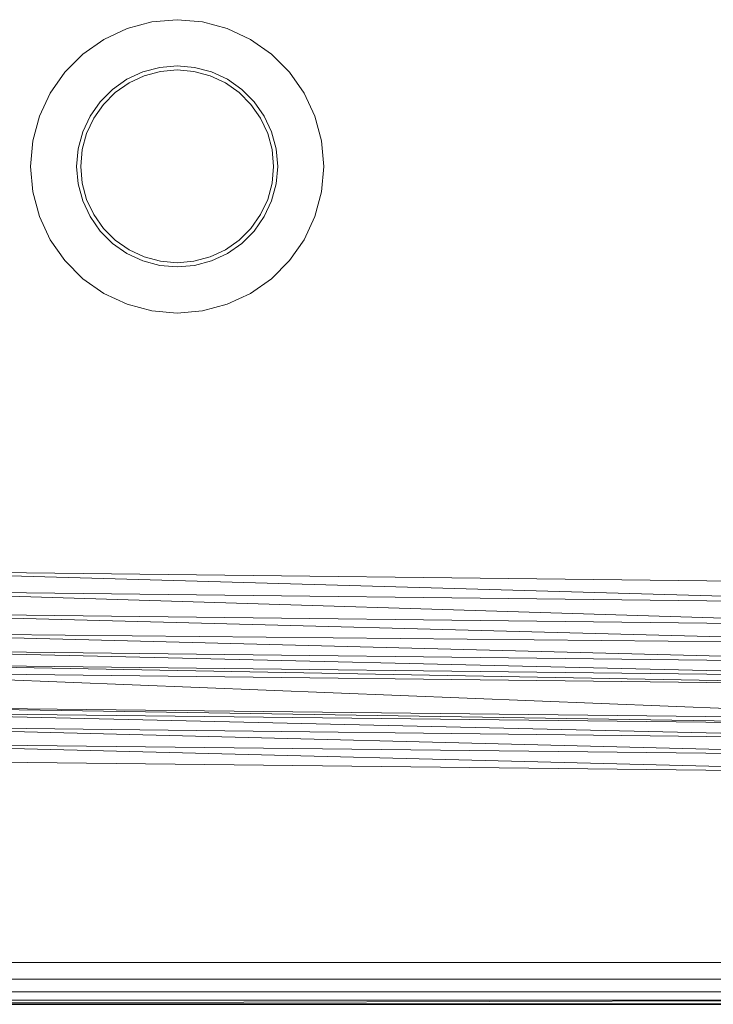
# Model space of a CAD drawing. Header units: metres. Extents: x 391.1 to 427.5, y 12.7 to 28.4.
# Tile 44 of 245: x 409.626 to 409.791, y 14.181 to 14.416. Entities that reach past the tile are written whole.
import ezdxf

# ---------------------------------------------------------------- set-up
doc = ezdxf.new("R2010")
doc.units = ezdxf.units.M
doc.layers.add('01_SUELOS', color=7, linetype='Continuous', lineweight=25, true_color=0x007f00)
for name, color, linetype, lineweight in [('02_MOBILIARIO', 7, 'Continuous', 18), ('A-DETL-____-MBND', 7, 'Continuous', 18), ('A-WALL-____-MCUT', 7, 'Continuous', 25), ('A-WALL-____-OTLN', 7, 'Continuous', 25)]:
    doc.layers.add(name, color=color, linetype=linetype, lineweight=lineweight)

# ---------------------------------------------------------------- blocks, each defined once
blk = doc.blocks.new('Family - LONDR55-XX_ZZ-ARQ-CAA-M3D-Londres55-151093-01_TEL_PS1')
at = {"layer": '01_SUELOS', "color": 9, "true_color": 0xaad4aa}
for p, q in [((0, 0), (26.635, 0)), ((26.635, 0), (0, 0))]:
    blk.add_line(p, q, dxfattribs=at)
blk = doc.blocks.new('Family - Mur PS-2-151177-01_TEL_PS1')
at = {"layer": 'A-DETL-____-MBND', "color": 253, "true_color": 0xaaaaaa}
for p, q in [((31.836, 1.34), (0, 1.34)), ((0, 1.34), (31.836, 1.34))]:
    blk.add_line(p, q, dxfattribs=at)
blk = doc.blocks.new('Family - Mur PS-1-153352-01_TEL_PS1')
at = {"layer": 'A-WALL-____-MCUT', "color": 253, "true_color": 0xaaaaaa}
blk.add_line((16.935, 1.34), (0, 1.34), dxfattribs=at)
at = {"layer": 'A-WALL-____-OTLN', "color": 253, "true_color": 0xaaaaaa}
blk.add_line((16.935, 1.34), (0, 1.34), dxfattribs=at)
blk = doc.blocks.new('Family - Plats de dutxa PS-1-153666-01_TEL_PS1')
at = {"layer": '02_MOBILIARIO', "color": 253, "true_color": 0xaaaaaa}
for p, q in [((0.20392, 0.23469), (0.21, 0.23522)), ((0.20392, 0.23469), (0.21, 0.23522)), ((0.21, 0.23522), (0.21607, 0.23469)), ((0.21, 0.23522), (0.21607, 0.23469)), ((0.1925, 0.23053), (0.19803, 0.23311)), ((0.1925, 0.23053), (0.19803, 0.23311)), ((0.19803, 0.23311), (0.20392, 0.23469)), ((0.19803, 0.23311), (0.20392, 0.23469)), ((0.21607, 0.23469), (0.22197, 0.23311)), ((0.21607, 0.23469), (0.22197, 0.23311)), ((0.22197, 0.23311), (0.2275, 0.23053)), ((0.22197, 0.23311), (0.2275, 0.23053)), ((0.1875, 0.22703), (0.1925, 0.23053)), ((0.1875, 0.22703), (0.1925, 0.23053)), ((0.2275, 0.23053), (0.23249, 0.22703)), ((0.2275, 0.23053), (0.23249, 0.22703)), ((0.18319, 0.22272), (0.1875, 0.22703)), ((0.18319, 0.22272), (0.1875, 0.22703)), ((0.23249, 0.22703), (0.23681, 0.22272)), ((0.23249, 0.22703), (0.23681, 0.22272)), ((0.20583, 0.22385), (0.20179, 0.22277)), ((0.20179, 0.22277), (0.20583, 0.22385)), ((0.21, 0.22422), (0.20583, 0.22385)), ((0.20583, 0.22385), (0.21, 0.22422)), ((0.206, 0.22287), (0.21, 0.22322)), ((0.206, 0.22287), (0.21, 0.22322)), ((0.21416, 0.22385), (0.21, 0.22422)), ((0.21, 0.22422), (0.21416, 0.22385)), ((0.21, 0.22322), (0.21399, 0.22287)), ((0.21, 0.22322), (0.21399, 0.22287)), ((0.21821, 0.22277), (0.21416, 0.22385)), ((0.21416, 0.22385), (0.21821, 0.22277)), ((0.17969, 0.21772), (0.18319, 0.22272)), ((0.17969, 0.21772), (0.18319, 0.22272)), ((0.198, 0.221), (0.19457, 0.2186)), ((0.19457, 0.2186), (0.198, 0.221)), ((0.20179, 0.22277), (0.198, 0.221)), ((0.198, 0.221), (0.20179, 0.22277)), ((0.1985, 0.22014), (0.20213, 0.22183)), ((0.1985, 0.22014), (0.20213, 0.22183)), ((0.20213, 0.22183), (0.206, 0.22287)), ((0.20213, 0.22183), (0.206, 0.22287)), ((0.21399, 0.22287), (0.21786, 0.22183)), ((0.21399, 0.22287), (0.21786, 0.22183)), ((0.21786, 0.22183), (0.2215, 0.22014)), ((0.21786, 0.22183), (0.2215, 0.22014)), ((0.222, 0.221), (0.21821, 0.22277)), ((0.21821, 0.22277), (0.222, 0.221)), ((0.22542, 0.2186), (0.222, 0.221)), ((0.222, 0.221), (0.22542, 0.2186)), ((0.23681, 0.22272), (0.24031, 0.21772)), ((0.23681, 0.22272), (0.24031, 0.21772)), ((0.19457, 0.2186), (0.19161, 0.21565)), ((0.19161, 0.21565), (0.19457, 0.2186)), ((0.19521, 0.21784), (0.1985, 0.22014)), ((0.19521, 0.21784), (0.1985, 0.22014)), ((0.2215, 0.22014), (0.22478, 0.21784)), ((0.2215, 0.22014), (0.22478, 0.21784)), ((0.22838, 0.21565), (0.22542, 0.2186)), ((0.22542, 0.2186), (0.22838, 0.21565)), ((0.17711, 0.21219), (0.17969, 0.21772)), ((0.17711, 0.21219), (0.17969, 0.21772)), ((0.19238, 0.215), (0.19521, 0.21784)), ((0.19238, 0.215), (0.19521, 0.21784)), ((0.22478, 0.21784), (0.22762, 0.215)), ((0.22478, 0.21784), (0.22762, 0.215)), ((0.24031, 0.21772), (0.24289, 0.21219)), ((0.24031, 0.21772), (0.24289, 0.21219)), ((0.19161, 0.21565), (0.18921, 0.21222)), ((0.18921, 0.21222), (0.19161, 0.21565)), ((0.19008, 0.21172), (0.19238, 0.215)), ((0.19008, 0.21172), (0.19238, 0.215)), ((0.22762, 0.215), (0.22992, 0.21172)), ((0.22762, 0.215), (0.22992, 0.21172)), ((0.23078, 0.21222), (0.22838, 0.21565)), ((0.22838, 0.21565), (0.23078, 0.21222)), ((0.17553, 0.2063), (0.17711, 0.21219)), ((0.17553, 0.2063), (0.17711, 0.21219)), ((0.18921, 0.21222), (0.18744, 0.20843)), ((0.18744, 0.20843), (0.18921, 0.21222)), ((0.18838, 0.20809), (0.19008, 0.21172)), ((0.18838, 0.20809), (0.19008, 0.21172)), ((0.22992, 0.21172), (0.23161, 0.20809)), ((0.22992, 0.21172), (0.23161, 0.20809)), ((0.23255, 0.20843), (0.23078, 0.21222)), ((0.23078, 0.21222), (0.23255, 0.20843)), ((0.24289, 0.21219), (0.24447, 0.2063)), ((0.24289, 0.21219), (0.24447, 0.2063)), ((0.18744, 0.20843), (0.18636, 0.20439)), ((0.18636, 0.20439), (0.18744, 0.20843)), ((0.18735, 0.20421), (0.18838, 0.20809)), ((0.18735, 0.20421), (0.18838, 0.20809)), ((0.23161, 0.20809), (0.23265, 0.20421)), ((0.23161, 0.20809), (0.23265, 0.20421)), ((0.23363, 0.20439), (0.23255, 0.20843)), ((0.23255, 0.20843), (0.23363, 0.20439)), ((0.175, 0.20022), (0.17553, 0.2063)), ((0.175, 0.20022), (0.17553, 0.2063)), ((0.24447, 0.2063), (0.245, 0.20022)), ((0.24447, 0.2063), (0.245, 0.20022)), ((0.18636, 0.20439), (0.186, 0.20022)), ((0.186, 0.20022), (0.18636, 0.20439)), ((0.187, 0.20022), (0.18735, 0.20421)), ((0.187, 0.20022), (0.18735, 0.20421)), ((0.23265, 0.20421), (0.233, 0.20022)), ((0.23265, 0.20421), (0.233, 0.20022)), ((0.234, 0.20022), (0.23363, 0.20439)), ((0.23363, 0.20439), (0.234, 0.20022)), ((0.17553, 0.19414), (0.175, 0.20022)), ((0.17553, 0.19414), (0.175, 0.20022)), ((0.186, 0.20022), (0.18636, 0.19605)), ((0.18636, 0.19605), (0.186, 0.20022)), ((0.18735, 0.19623), (0.187, 0.20022)), ((0.18735, 0.19623), (0.187, 0.20022)), ((0.233, 0.20022), (0.23265, 0.19623)), ((0.233, 0.20022), (0.23265, 0.19623)), ((0.23363, 0.19605), (0.234, 0.20022)), ((0.234, 0.20022), (0.23363, 0.19605)), ((0.245, 0.20022), (0.24447, 0.19414)), ((0.245, 0.20022), (0.24447, 0.19414)), ((0.18636, 0.19605), (0.18744, 0.19201)), ((0.18744, 0.19201), (0.18636, 0.19605)), ((0.18838, 0.19235), (0.18735, 0.19623)), ((0.18838, 0.19235), (0.18735, 0.19623)), ((0.23265, 0.19623), (0.23161, 0.19235)), ((0.23265, 0.19623), (0.23161, 0.19235)), ((0.23255, 0.19201), (0.23363, 0.19605)), ((0.23363, 0.19605), (0.23255, 0.19201)), ((0.17711, 0.18825), (0.17553, 0.19414)), ((0.17711, 0.18825), (0.17553, 0.19414)), ((0.24447, 0.19414), (0.24289, 0.18825)), ((0.24447, 0.19414), (0.24289, 0.18825)), ((0.18744, 0.19201), (0.18921, 0.18822)), ((0.18921, 0.18822), (0.18744, 0.19201)), ((0.19008, 0.18872), (0.18838, 0.19235)), ((0.19008, 0.18872), (0.18838, 0.19235)), ((0.23161, 0.19235), (0.22992, 0.18872)), ((0.23161, 0.19235), (0.22992, 0.18872)), ((0.23078, 0.18822), (0.23255, 0.19201)), ((0.23255, 0.19201), (0.23078, 0.18822)), ((0.17969, 0.18272), (0.17711, 0.18825)), ((0.17969, 0.18272), (0.17711, 0.18825)), ((0.18921, 0.18822), (0.19161, 0.18479)), ((0.19161, 0.18479), (0.18921, 0.18822)), ((0.19238, 0.18543), (0.19008, 0.18872)), ((0.19238, 0.18543), (0.19008, 0.18872)), ((0.22992, 0.18872), (0.22762, 0.18543)), ((0.22992, 0.18872), (0.22762, 0.18543)), ((0.22838, 0.18479), (0.23078, 0.18822)), ((0.23078, 0.18822), (0.22838, 0.18479)), ((0.24289, 0.18825), (0.24031, 0.18272)), ((0.24289, 0.18825), (0.24031, 0.18272)), ((0.19161, 0.18479), (0.19457, 0.18183)), ((0.19457, 0.18183), (0.19161, 0.18479)), ((0.19521, 0.1826), (0.19238, 0.18543)), ((0.19521, 0.1826), (0.19238, 0.18543)), ((0.22762, 0.18543), (0.22478, 0.1826)), ((0.22762, 0.18543), (0.22478, 0.1826)), ((0.22542, 0.18183), (0.22838, 0.18479)), ((0.22838, 0.18479), (0.22542, 0.18183)), ((0.18319, 0.17772), (0.17969, 0.18272)), ((0.18319, 0.17772), (0.17969, 0.18272)), ((0.19457, 0.18183), (0.198, 0.17943)), ((0.198, 0.17943), (0.19457, 0.18183)), ((0.1985, 0.1803), (0.19521, 0.1826)), ((0.1985, 0.1803), (0.19521, 0.1826)), ((0.22478, 0.1826), (0.2215, 0.1803)), ((0.22478, 0.1826), (0.2215, 0.1803)), ((0.222, 0.17943), (0.22542, 0.18183)), ((0.22542, 0.18183), (0.222, 0.17943)), ((0.24031, 0.18272), (0.23681, 0.17772)), ((0.24031, 0.18272), (0.23681, 0.17772)), ((0.198, 0.17943), (0.20179, 0.17767)), ((0.20179, 0.17767), (0.198, 0.17943)), ((0.20213, 0.17861), (0.1985, 0.1803)), ((0.20213, 0.17861), (0.1985, 0.1803)), ((0.206, 0.17757), (0.20213, 0.17861)), ((0.206, 0.17757), (0.20213, 0.17861)), ((0.21786, 0.17861), (0.21399, 0.17757)), ((0.21786, 0.17861), (0.21399, 0.17757)), ((0.2215, 0.1803), (0.21786, 0.17861)), ((0.2215, 0.1803), (0.21786, 0.17861)), ((0.21821, 0.17767), (0.222, 0.17943)), ((0.222, 0.17943), (0.21821, 0.17767)), ((0.1875, 0.17341), (0.18319, 0.17772)), ((0.1875, 0.17341), (0.18319, 0.17772)), ((0.20179, 0.17767), (0.20583, 0.17658)), ((0.20583, 0.17658), (0.20179, 0.17767)), ((0.20583, 0.17658), (0.21, 0.17622)), ((0.21, 0.17622), (0.20583, 0.17658)), ((0.21, 0.17722), (0.206, 0.17757)), ((0.21, 0.17722), (0.206, 0.17757)), ((0.21399, 0.17757), (0.21, 0.17722)), ((0.21399, 0.17757), (0.21, 0.17722)), ((0.21, 0.17622), (0.21416, 0.17658)), ((0.21416, 0.17658), (0.21, 0.17622)), ((0.21416, 0.17658), (0.21821, 0.17767)), ((0.21821, 0.17767), (0.21416, 0.17658)), ((0.23681, 0.17772), (0.23249, 0.17341)), ((0.23681, 0.17772), (0.23249, 0.17341)), ((0.1925, 0.16991), (0.1875, 0.17341)), ((0.1925, 0.16991), (0.1875, 0.17341)), ((0.23249, 0.17341), (0.2275, 0.16991)), ((0.23249, 0.17341), (0.2275, 0.16991)), ((0.19803, 0.16733), (0.1925, 0.16991)), ((0.19803, 0.16733), (0.1925, 0.16991)), ((0.2275, 0.16991), (0.22197, 0.16733)), ((0.2275, 0.16991), (0.22197, 0.16733)), ((0.20392, 0.16575), (0.19803, 0.16733)), ((0.20392, 0.16575), (0.19803, 0.16733)), ((0.22197, 0.16733), (0.21607, 0.16575)), ((0.22197, 0.16733), (0.21607, 0.16575)), ((0.21, 0.16522), (0.20392, 0.16575)), ((0.21, 0.16522), (0.20392, 0.16575)), ((0.21607, 0.16575), (0.21, 0.16522)), ((0.21607, 0.16575), (0.21, 0.16522)), ((0.41, 0.10043), (0.12297, 0.1038)), ((0.41, 0.09571), (0.12297, 0.1038)), ((0.12297, 0.1038), (0.41, 0.10043)), ((0.12297, 0.1038), (0.41, 0.09571)), ((0.41, 0.09571), (0.12297, 0.09908)), ((0.41, 0.09032), (0.12297, 0.09908)), ((0.12297, 0.09908), (0.41, 0.09571)), ((0.12297, 0.09908), (0.41, 0.09032)), ((0.41, 0.09032), (0.12297, 0.09369)), ((0.41, 0.08608), (0.12297, 0.09369)), ((0.12297, 0.09369), (0.41, 0.09032)), ((0.12297, 0.09369), (0.41, 0.08608)), ((0.41, 0.08608), (0.12297, 0.08897)), ((0.41, 0.08155), (0.12297, 0.08897)), ((0.12297, 0.08897), (0.41, 0.08608)), ((0.12297, 0.08897), (0.41, 0.08155)), ((0.41, 0.08155), (0.12297, 0.08492)), ((0.12297, 0.08492), (0.41, 0.07818)), ((0.41, 0.07818), (0.12297, 0.08492)), ((0.12297, 0.08492), (0.41, 0.08155)), ((0.41, 0.07818), (0.12297, 0.08155)), ((0.41, 0.07616), (0.12297, 0.08155)), ((0.12297, 0.08155), (0.41, 0.07818)), ((0.12297, 0.08155), (0.41, 0.07616)), ((0.41, 0.07616), (0.12297, 0.07953)), ((0.41, 0.06807), (0.12297, 0.07953)), ((0.12297, 0.07953), (0.41, 0.07616)), ((0.12297, 0.07953), (0.41, 0.06807)), ((0.41, 0.06807), (0.11556, 0.07144)), ((0.11556, 0.07144), (0.41, 0.06672)), ((0.41, 0.06672), (0.11556, 0.07144)), ((0.11556, 0.07144), (0.41, 0.06807)), ((0.41, 0.06672), (0.11556, 0.07009)), ((0.41, 0.06335), (0.11556, 0.07009)), ((0.11556, 0.07009), (0.41, 0.06672)), ((0.11556, 0.07009), (0.41, 0.06335)), ((0.41, 0.06335), (0.11556, 0.06672)), ((0.11556, 0.06672), (0.41, 0.05931)), ((0.41, 0.05931), (0.11556, 0.06672)), ((0.11556, 0.06672), (0.41, 0.06335)), ((0.41, 0.05931), (0.11556, 0.06268)), ((0.41, 0.05526), (0.11556, 0.06268)), ((0.11556, 0.06268), (0.41, 0.05931)), ((0.11556, 0.06268), (0.41, 0.05526)), ((0.41, 0.05526), (0.11556, 0.05863)), ((0.41, 0.05526), (0.11556, 0.05863)), ((0.41, 0.01026), (0.022, 0.01026)), ((0.022, 0.01026), (0.41, 0.01026)), ((0.021, 0.00626), (0.41, 0.00626)), ((0.41, 0.00626), (0.021, 0.00626)), ((0.02, 0.00326), (0.51, 0.00326)), ((0.41, 0.00326), (0.02, 0.00326)), ((0.41, 0.00326), (0.02, 0.00326)), ((0.41, 0.00326), (0.02, 0.00326)), ((0.01, 0.00026), (0.81, 0.00026)), ((0.01, 0.00026), (0.81, 0.00026)), ((0.41, 0.00126), (0.02, 0.00026)), ((0.41, 0.00126), (0.02, 0.00126)), ((0.41, 0.00126), (0.02, 0.00126)), ((0.41, 0.00126), (0.02, 0.00026)), ((0.51, 0.00026), (0.02, 0.00026)), ((0.51, 0.00026), (0.02, 0.00026)), ((0.41, 0.00026), (0.02, 0.00026)), ((0.02, 0.00026), (0.41, 0.00026)), ((0.02, 0.00026), (0.41, 0.00026)), ((0.41, 0.00026), (0.02, 0.00026))]:
    blk.add_line(p, q, dxfattribs=at)
blk = doc.blocks.new('LONDR55-XX_ZZ-ARQ-CAA-M3D-Londres55_ifc-1-01_TEL_PS1')
at = {"layer": '01_SUELOS', "color": 253, "lineweight": 18, "true_color": 0xaaaaaa}
blk.add_blockref('Family - LONDR55-XX_ZZ-ARQ-CAA-M3D-Londres55-151093-01_TEL_PS1', (392.09643, 14.18066), dxfattribs=at)
at = {"layer": '02_MOBILIARIO', "color": 253, "lineweight": 18, "true_color": 0xaaaaaa}
blk.add_blockref('Family - Plats de dutxa PS-1-153666-01_TEL_PS1', (409.45344, 14.18035), dxfattribs=at)
at = {"layer": 'A-WALL-____-OTLN', "color": 253, "lineweight": 18, "true_color": 0xaaaaaa}
for name, p in [('Family - Mur PS-2-151177-01_TEL_PS1', (392.09971, 12.84061)), ('Family - Mur PS-1-153352-01_TEL_PS1', (400.75645, 12.84061))]:
    blk.add_blockref(name, p, dxfattribs=at)

msp = doc.modelspace()

# ---------------------------------------------------------------- block references
at = {"lineweight": 5}
msp.add_blockref('LONDR55-XX_ZZ-ARQ-CAA-M3D-Londres55_ifc-1-01_TEL_PS1', (0, 0), dxfattribs=at)

doc.saveas('drawing.dxf')
